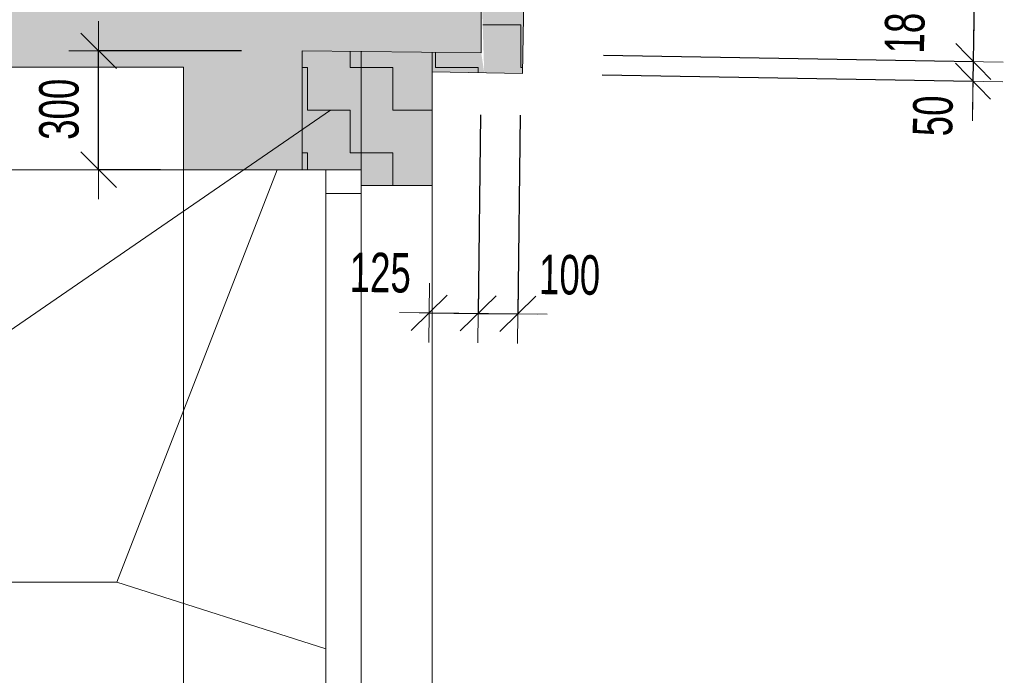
# Model space of a CAD drawing. Header units: millimetres. Extents: x 29003 to 60673, y -60985 to 17010.
# Tile 125 of 128: x 42471 to 44965, y 11960 to 13621. Entities that reach past the tile are written whole.
import ezdxf

# ---------------------------------------------------------------- set-up
doc = ezdxf.new("R2010")
doc.units = ezdxf.units.MM
doc.header["$PDMODE"] = 65
doc.linetypes.add('Carkovana 2x_1', pattern=[390, 300, -90])
for name, color, linetype, lineweight in [('XR$1$ŘEZY_1', 7, 'Continuous', 25), ('XR$2$ŘEZY - KOTY_ TEXTY_1', 7, 'Continuous', 25), ('XR$3$ŘEZY - FILING_1', 7, 'Continuous', 25)]:
    doc.layers.add(name, color=color, linetype=linetype, lineweight=lineweight)
doc.styles.add('ARIALNARROW', font='ARIALN.TTF')
doc.dimstyles.new('DIMSTYLE_4', dxfattribs={"dimtxt": 100, "dimasz": 150, "dimexe": 0, "dimexo": 0, "dimgap": 50, "dimtad": 2, "dimdec": 0, "dimrnd": 5, "dimzin": 12, "dimdsep": 46, "dimtxsty": 'ARIALNARROW', "dimblk1": 'ALL_ML_STRICH', "dimblk2": 'ALL_ML_STRICH', "dimsah": 1, "dimcen": 0, "dimclrd": 6, "dimclre": 6, "dimclrt": 6, "dimadec": 0, "dimazin": 0, "dimtfac": 1, "dimtdec": 0, "dimtix": 1, "dimtmove": 2, "dimatfit": 3, "dimfxl": 0, "dimtzin": 0, "dimlwd": 0, "dimlwe": 13, "dimarcsym": 0})
doc.dimstyles.new('DIMSTYLE_5', dxfattribs={"dimtxt": 100, "dimasz": 150, "dimexe": 0, "dimexo": 0, "dimgap": 50, "dimtad": 2, "dimdec": 0, "dimrnd": 5, "dimzin": 12, "dimdsep": 46, "dimtxsty": 'ARIALNARROW', "dimblk1": 'ALL_ML_STRICH', "dimblk2": 'ALL_ML_STRICH', "dimsah": 1, "dimcen": 0, "dimclrd": 6, "dimclre": 6, "dimclrt": 6, "dimadec": 0, "dimazin": 0, "dimtfac": 1, "dimtdec": 0, "dimtix": 1, "dimtmove": 2, "dimatfit": 3, "dimfxl": 0, "dimtvp": 1.2, "dimtzin": 0, "dimlwd": 0, "dimlwe": 13, "dimarcsym": 0})
pattern_1 = [(0, (216, 216), (108, 108), [108, -108]), (90, (216, 216), (-108, 108), [108, -108])]

# ---------------------------------------------------------------- blocks, each defined once
blk = doc.blocks.new('ALL_ML_STRICH')
at = {"color": 0, "linetype": 'ByBlock', "lineweight": -2}
for p, q in [((0, -0.5), (0, 0.5)), ((-0.3, -0.3), (0.3, 0.3)), ((-1, 0), (0.5, 0))]:
    blk.add_line(p, q, dxfattribs=at)
blk = doc.blocks.new('*D204')
at = {"layer": 'DEFPOINTS', "color": 6, "linetype": 'Continuous', "lineweight": 13}
for p in [(43185.9, 13542.3), (42670.5, 13241.2), (43185.9, 13241.2)]:
    blk.add_point(p, dxfattribs=at)
at = {"layer": 'XR$2$ŘEZY - KOTY_ TEXTY_1', "color": 6, "linetype": 'Continuous', "lineweight": -2}
for p, q in [((43032.7, 13542.3), (42670.5, 13542.3)), ((42670.5, 13241.2), (42670.5, 13542.3)), ((42827.2, 13241.2), (42670.5, 13241.2))]:
    blk.add_line(p, q, dxfattribs=at)
at = {"layer": 'XR$2$ŘEZY - KOTY_ TEXTY_1', "color": 6, "linetype": 'Continuous', "lineweight": 13, "xscale": 150, "yscale": 150, "zscale": 150}
for p, rotation in [((42670.5, 13542.3), 90), ((42670.5, 13241.2), 270)]:
    blk.add_blockref('ALL_ML_STRICH', p, dxfattribs=dict(at, rotation=rotation))
at = {"layer": 'XR$2$ŘEZY - KOTY_ TEXTY_1', "color": 6, "linetype": 'Continuous', "lineweight": 13, "insert": (42570.5, 13394.3), "char_height": 100, "width": 243.429, "attachment_point": 5, "rotation": 90, "style": 'ARIALNARROW'}
blk.add_mtext('\\W0.81;\\A1;{300}', dxfattribs=at)
blk = doc.blocks.new('*D207')
at = {"layer": 'DEFPOINTS', "color": 6, "linetype": 'Continuous', "lineweight": 13}
for p in [(43640, 13537), (43635.9, 13487.2), (44886.1, 13465.4)]:
    blk.add_point(p, dxfattribs=at)
at = {"layer": 'XR$2$ŘEZY - KOTY_ TEXTY_1', "color": 6, "linetype": 'Continuous', "lineweight": -2}
for p, q in [((43949.6, 13531.6), (44887, 13515.2)), ((44886.1, 13465.4), (44887, 13515.2)), ((43946.5, 13481.8), (44886.1, 13465.4))]:
    blk.add_line(p, q, dxfattribs=at)
at = {"layer": 'XR$2$ŘEZY - KOTY_ TEXTY_1', "color": 6, "linetype": 'Continuous', "lineweight": 13, "xscale": 150, "yscale": 150, "zscale": 150}
for p, rotation in [((44886.1, 13465.4), 269.0000000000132), ((44887, 13515.2), 89.00000000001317)]:
    blk.add_blockref('ALL_ML_STRICH', p, dxfattribs=dict(at, rotation=rotation))
at = {"layer": 'XR$2$ŘEZY - KOTY_ TEXTY_1', "color": 6, "linetype": 'Continuous', "lineweight": 13, "insert": (44784.6, 13377.6), "char_height": 100, "width": 162.286, "attachment_point": 5, "rotation": 89, "style": 'ARIALNARROW'}
blk.add_mtext('\\W0.81;\\A1;{50}', dxfattribs=at)
blk = doc.blocks.new('*D208')
at = {"layer": 'DEFPOINTS', "color": 6, "linetype": 'Continuous', "lineweight": 13}
for p in [(43748.3, 13720.1), (43640, 13537), (44887, 13515.2)]:
    blk.add_point(p, dxfattribs=at)
at = {"layer": 'XR$2$ŘEZY - KOTY_ TEXTY_1', "color": 6, "linetype": 'Continuous', "lineweight": -2}
for p, q in [((43961.2, 13716.4), (44890.2, 13700.2)), ((44887, 13515.2), (44890.2, 13700.2)), ((43949.6, 13531.6), (44887, 13515.2))]:
    blk.add_line(p, q, dxfattribs=at)
at = {"layer": 'XR$2$ŘEZY - KOTY_ TEXTY_1', "color": 6, "linetype": 'Continuous', "lineweight": 13, "xscale": 150, "yscale": 150, "zscale": 150}
for p, rotation in [((44890.2, 13700.2), 89.00000000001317), ((44887, 13515.2), 269.0000000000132)]:
    blk.add_blockref('ALL_ML_STRICH', p, dxfattribs=dict(at, rotation=rotation))
at = {"layer": 'XR$2$ŘEZY - KOTY_ TEXTY_1', "color": 6, "linetype": 'Continuous', "lineweight": 13, "insert": (44713.7, 13613.3), "char_height": 100, "width": 243.429, "attachment_point": 5, "rotation": 89, "style": 'ARIALNARROW'}
blk.add_mtext('\\W0.81;\\A1;{185}', dxfattribs=at)
blk = doc.blocks.new('*D212')
at = {"layer": 'DEFPOINTS', "color": 6, "linetype": 'Continuous', "lineweight": 13}
for p in [(43515.9, 13538.5), (43640, 13537), (43508.2, 12878.6)]:
    blk.add_point(p, dxfattribs=at)
at = {"layer": 'XR$2$ŘEZY - KOTY_ TEXTY_1', "color": 6, "linetype": 'Continuous', "lineweight": -2}
for p, q in [((43638.2, 13380.1), (43632.3, 12877.1)), ((43508.2, 12878.6), (43508.2, 12878.6)), ((43508.2, 12878.6), (43632.3, 12877.1))]:
    blk.add_line(p, q, dxfattribs=at)
at = {"layer": 'XR$2$ŘEZY - KOTY_ TEXTY_1', "color": 6, "linetype": 'Continuous', "lineweight": 13, "xscale": 150, "yscale": 150, "zscale": 150}
for p, rotation in [((43508.2, 12878.6), 179.3302519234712), ((43632.3, 12877.1), 359.3302519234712)]:
    blk.add_blockref('ALL_ML_STRICH', p, dxfattribs=dict(at, rotation=rotation))
at = {"layer": 'XR$2$ŘEZY - KOTY_ TEXTY_1', "color": 6, "linetype": 'Continuous', "lineweight": 13, "insert": (43384.2, 12980), "char_height": 100, "width": 243.429, "attachment_point": 5, "rotation": 359.3303, "style": 'ARIALNARROW'}
blk.add_mtext('\\W0.81;\\A1;{125}', dxfattribs=at)
blk = doc.blocks.new('*D213')
at = {"layer": 'DEFPOINTS', "color": 6, "linetype": 'Continuous', "lineweight": 13}
for p in [(43640, 13537), (43740.1, 13535.2), (43632.3, 12877.1)]:
    blk.add_point(p, dxfattribs=at)
at = {"layer": 'XR$2$ŘEZY - KOTY_ TEXTY_1', "color": 6, "linetype": 'Continuous', "lineweight": -2}
for p, q in [((43638.2, 13380.1), (43632.3, 12877.1)), ((43738.3, 13379.5), (43732.4, 12876)), ((43632.3, 12877.1), (43732.4, 12876))]:
    blk.add_line(p, q, dxfattribs=at)
at = {"layer": 'XR$2$ŘEZY - KOTY_ TEXTY_1', "color": 6, "linetype": 'Continuous', "lineweight": 13, "xscale": 150, "yscale": 150, "zscale": 150}
for p, rotation in [((43632.3, 12877.1), 179.3302519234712), ((43732.4, 12876), 359.3302519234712)]:
    blk.add_blockref('ALL_ML_STRICH', p, dxfattribs=dict(at, rotation=rotation))
at = {"layer": 'XR$2$ŘEZY - KOTY_ TEXTY_1', "color": 6, "linetype": 'Continuous', "lineweight": 13, "insert": (43863.8, 12974.4), "char_height": 100, "width": 243.429, "attachment_point": 5, "rotation": 359.3303, "style": 'ARIALNARROW'}
blk.add_mtext('\\W0.81;\\A1;{100}', dxfattribs=at)

msp = doc.modelspace()

# ---------------------------------------------------------------- hatches: boundary and pattern name
at = {"layer": 'XR$3$ŘEZY - FILING_1', "linetype": 'Continuous', "lineweight": 13}
msp.add_hatch(color=254, dxfattribs=at).paths.add_polyline_path([(43335.9, 11156.2), (42885.9, 11156.2), (42885.9, 10751.2), (37355.9, 10751.2), (37355.9, 13501.2), (42885.9, 13501.2), (42885.9, 13241.2), (43185.9, 13241.2), (43185.9, 13542.3), (43640, 13537), (43640, 13722), (37355.9, 13831.7), (37355.9, 15551.2), (37655.9, 15551.2), (37655.9, 15738.8), (35172.3, 15738.8), (35163.5, 15665.6), (35111.4, 15551.2), (35183.4, 15551.2), (35183.4, 15271.2), (35383.4, 15271.2), (35383.4, 15551.2), (36905.9, 15551.2), (36905.9, 10751.2), (36221.2, 10751.2), (36236.5, 10723.7), (36259.9, 10696.5), (36279.3, 10661.4), (36294.9, 10622.5), (36310.5, 10579.6), (36337.8, 10548.5), (36368.9, 10517.3), (36396.2, 10486.2), (36411.7, 10443.3), (36412.8, 10401.2), (42731, 10401.2), (42731, 9182.6), (43335.9, 9182.6), (43335.9, 9735.7), (43305.9, 9735.7), (43305.9, 10334.2), (43335.9, 10334.2)])
for points in [[(43744.2, 13485.3), (43748.3, 13720.1), (43640, 13722), (43647.5, 13487)], [(43185.9, 13542.3), (43185.9, 13241.2), (43335.9, 13241.2), (43335.9, 13540.6)], [(43640, 13537), (43515.9, 13538.5), (43515.9, 13489.3), (43220, 13492), (43647.5, 13487)], [(43515.9, 13538.5), (43335.9, 13540.6), (43335.9, 13201.2), (43515.9, 13201.2)]]:
    msp.add_hatch(color=11, dxfattribs=at).paths.add_polyline_path(points, flags=0)
h = msp.add_hatch(dxfattribs=at)
h.set_pattern_fill('VZOR', scale=108, style=0, pattern_type=2)
h.set_pattern_definition(pattern_1)
h.paths.add_polyline_path([(43744.2, 13485.3), (43748.3, 13720.1), (43640, 13722), (43647.5, 13487)], flags=0)
h = msp.add_hatch(dxfattribs=at)
h.set_pattern_fill('VZOR', scale=108, style=0, pattern_type=2)
h.set_pattern_definition(pattern_1)
h.paths.add_polyline_path([(43185.9, 13542.3), (43185.9, 13241.2), (43335.9, 13241.2), (43335.9, 13540.6)], flags=0)
h = msp.add_hatch(dxfattribs=at)
h.set_pattern_fill('VZOR', scale=108, style=0, pattern_type=2)
h.set_pattern_definition(pattern_1)
h.paths.add_polyline_path([(43640, 13537), (43515.9, 13538.5), (43515.9, 13489.3), (43220, 13492), (43647.5, 13487)], flags=0)
h = msp.add_hatch(dxfattribs=at)
h.set_pattern_fill('VZOR', scale=108, style=0, pattern_type=2)
h.set_pattern_definition(pattern_1)
h.paths.add_polyline_path([(43515.9, 13538.5), (43335.9, 13540.6), (43335.9, 13201.2), (43515.9, 13201.2)], flags=0)

# ---------------------------------------------------------------- linework, layer by layer
at = {"layer": 'XR$1$ŘEZY_1', "color": 7, "linetype": 'Continuous', "lineweight": 13}
for p, q in [((43640, 13537), (43640, 13722)), ((43748.3, 13720.1), (43744.2, 13485.3)), ((43640, 13537), (43185.9, 13542.3)), ((43185.9, 13241.2), (43185.9, 13542.3)), ((43185.9, 13542.3), (43640, 13537)), ((43335.9, 13241.2), (43335.9, 13540.6)), ((43515.9, 13201.2), (43515.9, 13538.5)), ((37355.9, 13501.2), (42885.9, 13501.2)), ((42885.9, 13241.2), (42885.9, 13501.2)), ((43185.9, 13492.3), (43185.9, 13241.2)), ((43744.2, 13485.3), (43515.9, 13489.3)), ((37355.9, 13241.2), (42885.9, 13241.2)), ((42885.9, 13241.2), (43185.9, 13241.2)), ((42885.9, 11156.2), (42885.9, 13241.2)), ((43335.9, 13241.2), (43185.9, 13241.2)), ((43335.9, 13201.2), (43335.9, 13241.2)), ((43335.9, 13201.2), (43515.9, 13201.2)), ((43515.9, 11195), (43515.9, 13201.2))]:
    msp.add_line(p, q, dxfattribs=at)
at = {"layer": 'XR$1$ŘEZY_1', "color": 7, "linetype": 'Carkovana 2x_1', "lineweight": 13}
for p, q in [((43335.9, 13241.2), (43335.9, 13540.6)), ((43185.9, 13241.2), (43335.9, 13241.2))]:
    msp.add_line(p, q, dxfattribs=at)
at = {"layer": 'XR$1$ŘEZY_1', "color": 132, "linetype": 'Continuous', "lineweight": 13}
for p, q in [((43245.9, 11156.2), (43245.9, 13241.2)), ((43335.9, 11156.2), (43335.9, 13241.2)), ((43245.9, 13181.2), (43335.9, 13181.2))]:
    msp.add_line(p, q, dxfattribs=at)
at = {"layer": 'XR$2$ŘEZY - KOTY_ TEXTY_1', "color": 7, "linetype": 'Continuous', "lineweight": 13}
for p, q in [((42268.2, 12711.9), (43257.9, 13392.2)), ((42716.6, 12196.3), (43123.1, 13241.2)), ((40418.6, 12196.3), (42716.6, 12196.3)), ((42716.6, 12196.3), (43245.9, 12027.4))]:
    msp.add_line(p, q, dxfattribs=at)

# ---------------------------------------------------------------- dimensions: what is measured, and where the dimension line sits
at = {"layer": 'XR$2$ŘEZY - KOTY_ TEXTY_1', "color": 6, "linetype": 'Continuous', "lineweight": 13}
for base, p1, p2, angle, dimstyle, picture, middle in [((44890.2, 13700.2), (43949.6, 13531.6), (43961.2, 13716.4), 89, 'DIMSTYLE_5', '*D208', (44713.7, 13613.3)), ((42670.5, 13542.3), (42827.2, 13241.2), (43032.7, 13542.3), 90, 'DIMSTYLE_4', '*D204', (42570.5, 13394.3)), ((44887, 13515.2), (43946.5, 13481.8), (43949.6, 13531.6), 89, 'DIMSTYLE_5', '*D207', (44784.6, 13377.6)), ((43632.3, 12877.1), (43508.2, 12878.6), (43638.2, 13380.1), 359.3303, 'DIMSTYLE_5', '*D212', (43384.2, 12980)), ((43732.4, 12876), (43638.2, 13380.1), (43738.3, 13379.5), 359.3303, 'DIMSTYLE_5', '*D213', (43863.8, 12974.4))]:
    dim = msp.add_linear_dim(base=base, p1=p1, p2=p2, angle=angle, dimstyle=dimstyle, override={"dimpost": '<>', "dimclrd": 6, "dimclre": 6, "dimclrt": 6, "dimlwd": 0, "dimlwe": 13}, dxfattribs=at)
    dim.commit()
    dim.dimension.update_dxf_attribs({"geometry": picture, "text_midpoint": middle, "dimtype": 160})

doc.saveas('drawing.dxf')
